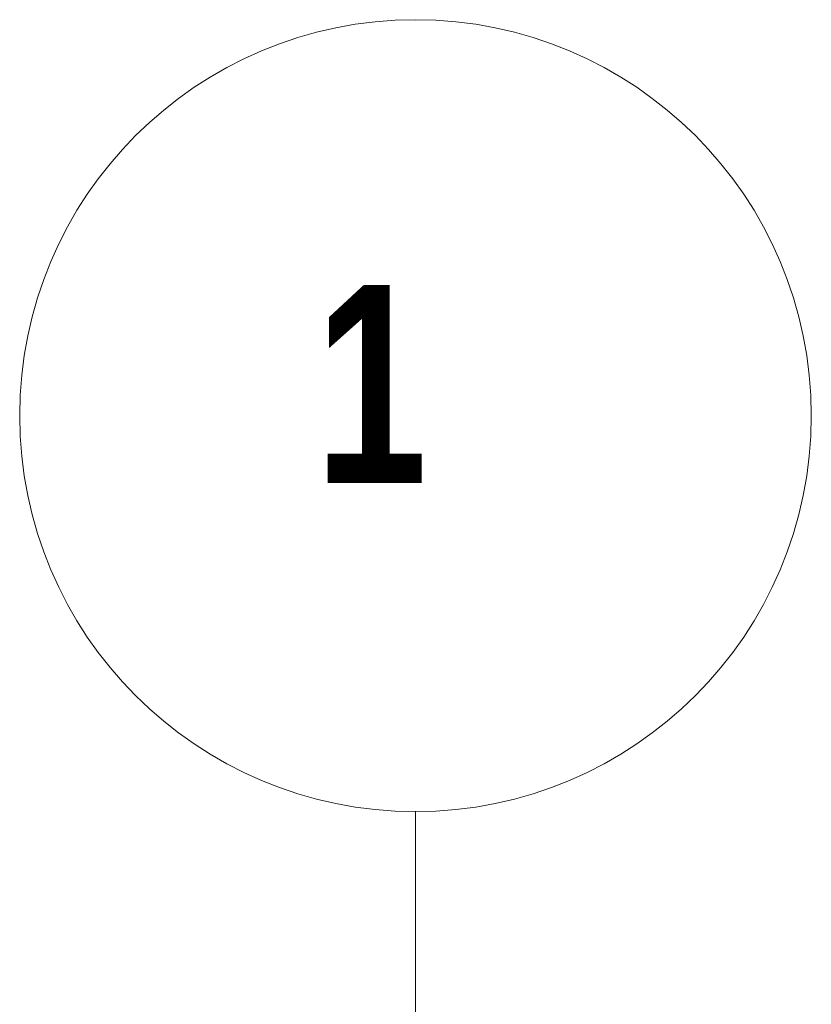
# Model space of a CAD drawing. Extents: x 1101 to 1942, y 41 to 882.
# Tile 83 of 113: x 1292 to 1312, y 821 to 846. Entities that reach past the tile are written whole.
import ezdxf
from ezdxf.lldxf.tags import DXFTag

# ---------------------------------------------------------------- set-up
doc = ezdxf.new("R2010")
doc.units = 0
doc.layers.get('0').update_dxf_attribs({"lineweight": 13})
doc.layers.add('Axen', color=7, linetype='Continuous', lineweight=25)
doc.styles.get("Standard").update_dxf_attribs({"font": 'arial.ttf'})
tags = doc.linetypes.add('ALL_S25', pattern=[0.001, 0, -0.001]).pattern_tags.tags
tags[6:7] = [DXFTag(74, 4), DXFTag(75, 0), DXFTag(340, '0'), DXFTag(46, 1.0), DXFTag(50, 0.0), DXFTag(44, 0.0), DXFTag(45, 0.0)]
tags[4:5] = [DXFTag(74, 4), DXFTag(75, 0), DXFTag(340, '0'), DXFTag(46, 1.0), DXFTag(50, 0.0), DXFTag(44, 0.0), DXFTag(45, 0.0)]

# ---------------------------------------------------------------- blocks, each defined once
blk = doc.blocks.new('Referenz-A03CP7E41H', base_point=(1127.794, 89.807))
at = {"layer": 'Axen', "color": 0, "linetype": 'ALL_S25', "lineweight": -2, "ltscale": 0.13}
blk.add_line((1302.298, 90.134), (1302.298, 825.647), dxfattribs=at)
at = {"layer": 'Axen', "color": 0, "lineweight": -2}
blk.add_circle((1302.298, 835.647), 10, dxfattribs=at)
at = {"layer": 'Axen', "color": 0, "lineweight": -2, "insert": (1299.761, 838.944), "char_height": 4.99999, "attachment_point": 1, "rotation": 0}
blk.add_mtext('{\\W0.89;\\fArial Narrow|b1|i0;1}', dxfattribs=at)

msp = doc.modelspace()

# ---------------------------------------------------------------- block references
at = {"color": 251, "lineweight": 13, "ltscale": 0.13, "true_color": 0x5f5f5f}
msp.add_blockref('Referenz-A03CP7E41H', (1127.794, 89.807), dxfattribs=at)

doc.saveas('drawing.dxf')
